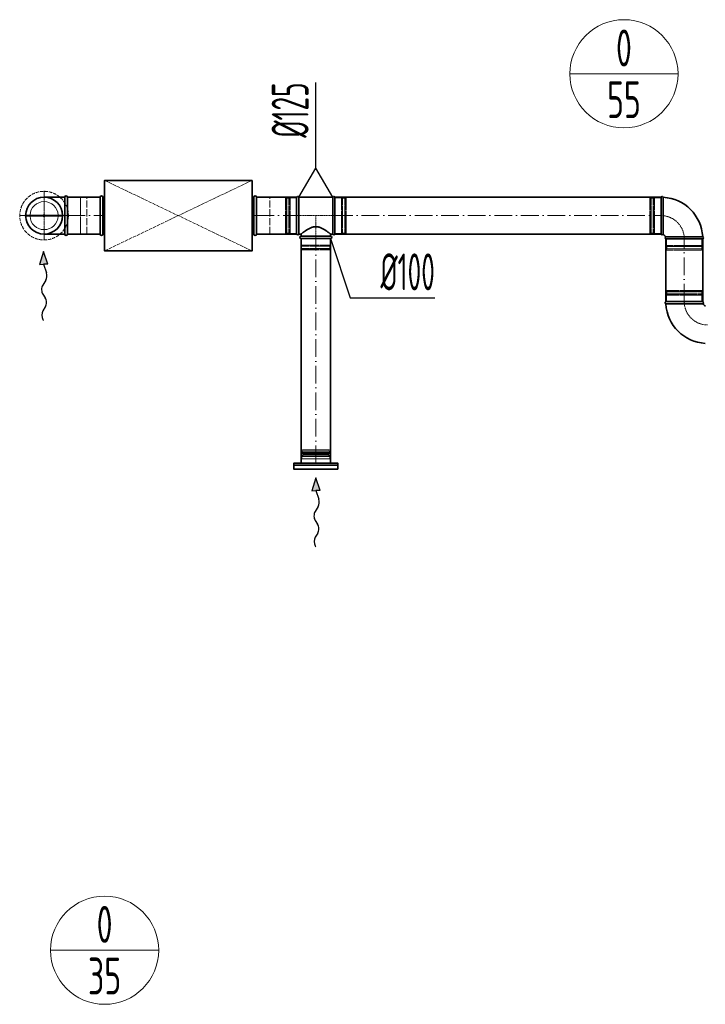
# Model space of a CAD drawing. Header units: millimetres. Extents: x 8221 to 89444, y -105166 to -5578.
# Tile 39 of 118: x 56352 to 58677, y -104048 to -100710. Entities that reach past the tile are written whole.
import ezdxf
from ezdxf.enums import TextEntityAlignment as Align

# ---------------------------------------------------------------- set-up
doc = ezdxf.new("R2010")
doc.units = ezdxf.units.MM
for name, pattern in [('ACAD_ISO02W100', [15, 12, -3]), ('ACAD_ISO10W100', [18, 12, -3, 0, -3]), ('phl_thick', [0])]:
    doc.linetypes.add(name, pattern=pattern)
for name, color, linetype, lineweight in [('VZT_05 ETA (ODVOD) - OBRYS', 6, 'Continuous', 35), ('VZT_06 ETA (ODVOD) - OSA', 6, 'ACAD_ISO10W100', 5), ('VZT_08 ETA (ODVOD) - SKRYTÉ', 6, 'ACAD_ISO02W100', 5), ('VZT_30 DISTRIBUČNÍ PRVKY - OBRYS', 1, 'Continuous', 35), ('VZT_31 DISTRIBUČNÍ PRVKY - OSA', 8, 'ACAD_ISO10W100', 5), ('VZT_32 DISTRIBUČNÍ PRVKY - DETAIL', 8, 'Continuous', 5), ('VZT_33 DISTRIBUČNÍ PRVKY - SKRYTÉ', 8, 'ACAD_ISO02W100', 5), ('VZT_35 TLUMIČE HLUKU - OBRYS', 1, 'Continuous', 35), ('VZT_36 TLUMIČE HLUKU - OSA', 1, 'ACAD_ISO10W100', 5), ('VZT_37 TLUMIČE HLUKU - DETAIL', 8, 'ACAD_ISO02W100', 5), ('VZT_50 POPIS - OBECNE', 7, 'Continuous', 13), ('VZT_52 POPIS - DISTRIBUCE', 7, 'Continuous', 5), ('VZT_60_KOTY - DIMENZE', 7, 'Continuous', 5)]:
    doc.layers.add(name, color=color, linetype=linetype, lineweight=lineweight)
doc.layers.add('VZT_07 ETA (ODVOD) - NETISK', color=8, linetype='ACAD_ISO02W100', lineweight=5, plot=False)
doc.layers.add('VZT_39 TLUMIČE HLUKU - NETISK', color=8, linetype='ACAD_ISO02W100', lineweight=5, plot=False)
doc.styles.add('EVORA_125', font='isocp.shx', dxfattribs={"width": 0.6, "height": 125})
doc.styles.add('JS', font='isocp.shx', dxfattribs={"width": 0.6, "height": 125})

# ---------------------------------------------------------------- blocks, each defined once
blk = doc.blocks.new('*U38')
at = {"layer": 'VZT_31 DISTRIBUČNÍ PRVKY - OSA', "color": 0}
for p, q in [((0, 16.5), (0, 82.62)), ((-82.62, 0), (-16.5, 0)), ((16.5, 0), (82.62, 0)), ((0, -82.62), (0, -16.5))]:
    blk.add_line(p, q, dxfattribs=at)
at = {"layer": 'VZT_31 DISTRIBUČNÍ PRVKY - OSA', "color": 0, "linetype": 'Continuous'}
for p, q in [((-8.25, 0), (8.25, 0)), ((0, -8.25), (0, 8.25))]:
    blk.add_line(p, q, dxfattribs=at)

msp = doc.modelspace()

# ---------------------------------------------------------------- linework, layer by layer
at = {"color": 8, "lineweight": 5}
for points in [[(57304.1, -102178.7), (57309.8, -102177.2, -0.060863), (57310.5, -102177.2), (57356.2, -102177.2)], [(57304.1, -102178.7), (57310.1, -102180.1, 0.058981), (57310.7, -102180.2), (57356.2, -102180.2)], [(57308.7, -102198.5), (57308.7, -102190.7, -0.291473), (57310.3, -102188.3, -0.291473)], [(57408.4, -102178.7), (57402.6, -102177.2, 0.060863), (57402, -102177.2), (57356.2, -102177.2)], [(57408.4, -102178.7), (57402.4, -102180.1, -0.058981), (57401.8, -102180.2), (57356.2, -102180.2)], [(57403.7, -102198.5), (57403.7, -102190.7, 0.291473), (57402.2, -102188.3, 0.291473)]]:
    msp.add_lwpolyline(points, format="xyb", dxfattribs=at)
for points in [[(57308.7, -102190.7), (57356.2, -102190.7)], [(57310.7, -102188), (57356.2, -102188)], [(57312.5, -102172.5), (57311.1, -102168.5), (57356.2, -102168.5)], [(57311.6, -102172.7), (57356.2, -102172.7)], [(57312.3, -102184.4), (57356.2, -102184.4)], [(57400, -102172.5), (57401.4, -102168.5), (57356.2, -102168.5)], [(57400.9, -102172.7), (57356.2, -102172.7)], [(57400.1, -102184.4), (57356.2, -102184.4)], [(57401.8, -102188), (57356.2, -102188)], [(57403.7, -102190.7), (57356.2, -102190.7)], [(57404.7, -102213.5), (57404.7, -102198.5), (57307.7, -102198.5), (57307.7, -102213.5)], [(57404.7, -102213.5), (57307.7, -102213.5)]]:
    msp.add_lwpolyline(points, dxfattribs=at)
for centre, radius, start, end in [((57320.6, -102178), 10.5, 149.7176, 217.8378), ((57308.5, -102184.8), 3.88, 297.4993, 6.6735), ((57391.9, -102178), 10.5, 322.1622, 30.2824), ((57404, -102184.8), 3.88, 173.3265, 242.5007)]:
    msp.add_arc(centre, radius, start, end, dxfattribs=at)
at = {"layer": 'VZT_05 ETA (ODVOD) - OBRYS'}
for p, q in [((57291.2, -101436.8), (57291.2, -101311.8)), ((57298.9, -101436.8), (57298.9, -101311.8)), ((57298.9, -101311.8), (57413.6, -101311.8)), ((57413.6, -101311.8), (57413.6, -101436.8)), ((57421.2, -101436.8), (57421.2, -101311.8)), ((58526.6, -101436.8), (58526.6, -101311.8)), ((58534.2, -101436.8), (58534.2, -101311.8)), ((57298.9, -101436.8), (57306.2, -101436.8)), ((57306.2, -101444.3), (57306.2, -101436.8)), ((57406.2, -101444.3), (57306.2, -101444.3)), ((57406.2, -101452.3), (57306.2, -101452.3)), ((57406.2, -101444.3), (57406.2, -101436.8)), ((57406.2, -101436.8), (57413.6, -101436.8)), ((58543.1, -101445.7), (58668.1, -101445.7)), ((58543.1, -101453.3), (58668.1, -101453.3)), ((58668.1, -101665.9), (58543.1, -101665.9)), ((58668.1, -101673.5), (58543.1, -101673.5))]:
    msp.add_line(p, q, dxfattribs=at)
for points in [[(56504.8, -101311.8), (56434.8, -101311.8)], [(56504.8, -101311.8), (56504.8, -101436.8)], [(56624.9, -101311.8), (56513.8, -101311.8)], [(56513.8, -101311.8), (56513.8, -101436.8)], [(57291.2, -101311.8), (57154.9, -101311.8)], [(58526.6, -101311.8), (57421.2, -101311.8)], [(56504.8, -101436.8), (56434.8, -101436.8)], [(56624.9, -101436.8), (56513.8, -101436.8)], [(57291.2, -101436.8), (57154.9, -101436.8)], [(57306.2, -101452.3), (57306.2, -102213.5)], [(57406.2, -101452.3), (57406.2, -102213.5)], [(58526.6, -101436.8), (57421.2, -101436.8)], [(58543.1, -101453.3), (58543.1, -101665.9)], [(58668.1, -101453.3), (58668.1, -101665.9)]]:
    msp.add_lwpolyline(points, dxfattribs=at)
for centre, radius, start, end in [((56434.8, -101374.3), 62.5, 90, 270), ((56509.3, -101311.8), 4.5, 0, 180), ((57295.1, -101313.5), 4.17, 23.4678, 156.5322), ((57417.4, -101313.5), 4.17, 23.4678, 156.5322), ((58530.4, -101313.5), 4.17, 20.3309, 156.5322), ((58526.6, -101453.3), 141.5, 3.1369, 86.8631), ((56509.3, -101436.8), 4.5, 180, 0), ((57295.1, -101435.2), 4.17, 203.4678, 336.5322), ((57306.2, -101448.3), 4, 90, 270), ((57406.2, -101448.3), 4, 270, 90), ((57417.4, -101435.2), 4.17, 203.4678, 336.5322), ((58530.4, -101435.2), 4.17, 203.4678, 336.5322), ((58526.6, -101453.3), 16.5, 23.8093, 66.1907), ((58544.8, -101449.5), 4.17, 113.4678, 246.5322), ((58666.4, -101449.5), 4.17, 293.4678, 69.6691), ((58544.8, -101669.7), 4.17, 113.4678, 249.6691), ((58684.6, -101665.9), 141.5, 183.1369, 266.8631), ((58666.4, -101669.7), 4.17, 293.4678, 66.5322), ((58684.6, -101665.9), 16.5, 203.8093, 246.1907)]:
    msp.add_arc(centre, radius, start, end, dxfattribs=at)
msp.add_open_spline([(57406.2, -101436.8), (57406.2, -101436.8), (57406.1, -101436.8), (57405.8, -101436.5), (57405.6, -101436.3), (57404.9, -101435.8), (57404.5, -101435.4), (57403.5, -101434.6), (57402.9, -101434.2), (57401.6, -101433.2), (57400.8, -101432.6), (57399.3, -101431.4), (57398.4, -101430.8), (57396.6, -101429.4), (57395.7, -101428.7), (57393.7, -101427.3), (57392.6, -101426.6), (57390.5, -101425.1), (57389.3, -101424.3), (57386.9, -101422.8), (57385.6, -101422), (57383, -101420.4), (57381.6, -101419.6), (57378.8, -101418.1), (57377.3, -101417.3), (57372.8, -101415.2), (57369.6, -101414), (57364.7, -101412.7), (57363, -101412.4), (57359.6, -101411.9), (57357.9, -101411.8), (57354.5, -101411.8), (57352.8, -101411.9), (57349.5, -101412.4), (57347.8, -101412.7), (57342.9, -101414), (57339.7, -101415.2), (57335.2, -101417.3), (57333.7, -101418.1), (57330.8, -101419.6), (57329.5, -101420.4), (57326.8, -101422), (57325.5, -101422.8), (57323.1, -101424.3), (57322, -101425.1), (57319.8, -101426.6), (57318.8, -101427.3), (57316.8, -101428.7), (57315.9, -101429.4), (57314, -101430.8), (57313.2, -101431.4), (57311.6, -101432.6), (57310.9, -101433.2), (57309.6, -101434.2), (57309, -101434.6), (57308, -101435.4), (57307.6, -101435.8), (57306.9, -101436.3), (57306.6, -101436.5), (57306.3, -101436.8), (57306.2, -101436.8), (57306.2, -101436.8)], degree=3, knots=[80.753728, 80.753728, 80.753728, 80.753728, 85.721109, 85.721109, 90.68849, 90.68849, 95.655871, 95.655871, 100.623252, 100.623252, 105.590633, 105.590633, 110.558015, 110.558015, 115.525396, 115.525396, 120.492777, 120.492777, 125.619612, 125.619612, 130.746447, 130.746447, 135.873281, 135.873281, 141.000116, 141.000116, 151.253786, 151.253786, 156.38062, 156.38062, 161.507455, 161.507455, 166.63429, 166.63429, 171.761125, 171.761125, 182.014794, 182.014794, 187.141629, 187.141629, 192.268464, 192.268464, 197.395298, 197.395298, 202.522133, 202.522133, 207.489514, 207.489514, 212.456896, 212.456896, 217.424277, 217.424277, 222.391658, 222.391658, 227.359039, 227.359039, 232.32642, 232.32642, 237.293801, 237.293801, 242.261183, 242.261183, 242.261183, 242.261183], dxfattribs=at)
at = {"layer": 'VZT_06 ETA (ODVOD) - OSA', "ltscale": 0.3}
for points in [[(56434.8, -101301.8), (56434.8, -101374.3)], [(56362.3, -101374.3), (56434.8, -101374.3)], [(56434.8, -101374.3), (56513.8, -101374.3)], [(56434.8, -101374.3), (56434.8, -101446.8)], [(57291.2, -101374.3), (57421.2, -101374.3)], [(57356.2, -101452.3), (57356.2, -101374.3)]]:
    msp.add_lwpolyline(points, dxfattribs=at)
at = {"layer": 'VZT_06 ETA (ODVOD) - OSA', "ltscale": 5}
for points in [[(56513.8, -101374.3), (56624.9, -101374.3)], [(57154.9, -101374.3), (57291.2, -101374.3)], [(57421.2, -101374.3), (58526.6, -101374.3)], [(57356.2, -102213.5), (57356.2, -101452.3)], [(58605.6, -101665.9), (58605.6, -101453.3)]]:
    msp.add_lwpolyline(points, dxfattribs=at)
at = {"layer": 'VZT_06 ETA (ODVOD) - OSA', "ltscale": 0.3}
for points in [[(58526.6, -101374.3), (58526.6, -101374.3, -0.414214), (58605.6, -101453.3), (58605.6, -101453.3)], [(58684.6, -101744.9), (58684.6, -101744.9, -0.414214), (58605.6, -101665.9), (58605.6, -101665.9)]]:
    msp.add_lwpolyline(points, format="xyb", dxfattribs=at)
at = {"layer": 'VZT_07 ETA (ODVOD) - NETISK', "ltscale": 0.4}
for p, q in [((57253.2, -101434.3), (57253.2, -101314.3)), ((57257.2, -101314.3), (57253.2, -101314.3)), ((57257.2, -101434.3), (57257.2, -101314.3)), ((57257.7, -101315.3), (57257.2, -101315.3)), ((57257.7, -101435.3), (57257.7, -101313.3)), ((57258.2, -101313.3), (57257.7, -101313.3)), ((57258.2, -101435.3), (57258.2, -101313.3)), ((57265.2, -101315.3), (57258.2, -101315.3)), ((57265.2, -101435.3), (57265.2, -101313.3)), ((57265.7, -101313.3), (57265.2, -101313.3)), ((57265.7, -101435.3), (57265.7, -101313.3)), ((57269.2, -101315.3), (57265.7, -101315.3)), ((57269.2, -101434.3), (57269.2, -101314.3)), ((57291.2, -101314.3), (57269.2, -101314.3)), ((57443.2, -101314.3), (57421.2, -101314.3)), ((57443.2, -101434.3), (57443.2, -101314.3)), ((57446.7, -101315.3), (57443.2, -101315.3)), ((57446.7, -101435.3), (57446.7, -101313.3)), ((57447.2, -101313.3), (57446.7, -101313.3)), ((57447.2, -101435.3), (57447.2, -101313.3)), ((57454.2, -101315.3), (57447.2, -101315.3)), ((57454.2, -101435.3), (57454.2, -101313.3)), ((57454.7, -101313.3), (57454.2, -101313.3)), ((57454.7, -101435.3), (57454.7, -101313.3)), ((57455.2, -101315.3), (57454.7, -101315.3)), ((57455.2, -101434.3), (57455.2, -101314.3)), ((57459.2, -101314.3), (57455.2, -101314.3)), ((57459.2, -101434.3), (57459.2, -101314.3)), ((58488.6, -101434.3), (58488.6, -101314.3)), ((58488.6, -101314.3), (58492.6, -101314.3)), ((58492.6, -101434.3), (58492.6, -101314.3)), ((58492.6, -101315.3), (58493.1, -101315.3)), ((58493.1, -101435.3), (58493.1, -101313.3)), ((58493.1, -101313.3), (58493.6, -101313.3)), ((58493.6, -101435.3), (58493.6, -101313.3)), ((58493.6, -101315.3), (58500.6, -101315.3)), ((58500.6, -101435.3), (58500.6, -101313.3)), ((58500.6, -101313.3), (58501.1, -101313.3)), ((58501.1, -101435.3), (58501.1, -101313.3)), ((58501.1, -101315.3), (58504.6, -101315.3)), ((58504.6, -101434.3), (58504.6, -101314.3)), ((58504.6, -101314.3), (58526.6, -101314.3)), ((57257.2, -101434.3), (57253.2, -101434.3)), ((57257.7, -101433.3), (57257.2, -101433.3)), ((57258.2, -101435.3), (57257.7, -101435.3)), ((57265.2, -101433.3), (57258.2, -101433.3)), ((57265.7, -101435.3), (57265.2, -101435.3)), ((57269.2, -101433.3), (57265.7, -101433.3)), ((57291.2, -101434.3), (57269.2, -101434.3)), ((57307.2, -101452.3), (57307.2, -101474.3)), ((57405.2, -101452.3), (57405.2, -101474.3)), ((57443.2, -101434.3), (57421.2, -101434.3)), ((57446.7, -101433.3), (57443.2, -101433.3)), ((57447.2, -101435.3), (57446.7, -101435.3)), ((57454.2, -101433.3), (57447.2, -101433.3)), ((57454.7, -101435.3), (57454.2, -101435.3)), ((57455.2, -101433.3), (57454.7, -101433.3)), ((57459.2, -101434.3), (57455.2, -101434.3)), ((58488.6, -101434.3), (58492.6, -101434.3)), ((58492.6, -101433.3), (58493.1, -101433.3)), ((58493.1, -101435.3), (58493.6, -101435.3)), ((58493.6, -101433.3), (58500.6, -101433.3)), ((58500.6, -101435.3), (58501.1, -101435.3)), ((58501.1, -101433.3), (58504.6, -101433.3)), ((58504.6, -101434.3), (58526.6, -101434.3)), ((58545.6, -101453.3), (58545.6, -101475.3)), ((58665.6, -101453.3), (58665.6, -101475.3)), ((57406.2, -101477.8), (57306.2, -101477.8)), ((57306.2, -101477.8), (57306.2, -101478.3)), ((57406.2, -101478.3), (57306.2, -101478.3)), ((57406.2, -101485.3), (57306.2, -101485.3)), ((57306.2, -101485.3), (57306.2, -101485.8)), ((57406.2, -101485.8), (57306.2, -101485.8)), ((57405.2, -101474.3), (57307.2, -101474.3)), ((57405.2, -101486.3), (57307.2, -101486.3)), ((57307.2, -101486.3), (57307.2, -101490.3)), ((57405.2, -101490.3), (57307.2, -101490.3)), ((57308.2, -101474.3), (57308.2, -101477.8)), ((57308.2, -101478.3), (57308.2, -101485.3)), ((57308.2, -101485.8), (57308.2, -101486.3)), ((57404.2, -101474.3), (57404.2, -101477.8)), ((57404.2, -101478.3), (57404.2, -101485.3)), ((57404.2, -101485.8), (57404.2, -101486.3)), ((57405.2, -101486.3), (57405.2, -101490.3)), ((57406.2, -101477.8), (57406.2, -101478.3)), ((57406.2, -101485.3), (57406.2, -101485.8)), ((58544.6, -101478.8), (58666.6, -101478.8)), ((58544.6, -101478.8), (58544.6, -101479.3)), ((58544.6, -101479.3), (58666.6, -101479.3)), ((58544.6, -101486.3), (58666.6, -101486.3)), ((58544.6, -101486.3), (58544.6, -101486.8)), ((58544.6, -101486.8), (58666.6, -101486.8)), ((58545.6, -101475.3), (58665.6, -101475.3)), ((58545.6, -101487.3), (58665.6, -101487.3)), ((58545.6, -101487.3), (58545.6, -101491.3)), ((58545.6, -101491.3), (58665.6, -101491.3)), ((58546.6, -101475.3), (58546.6, -101478.8)), ((58546.6, -101479.3), (58546.6, -101486.3)), ((58546.6, -101486.8), (58546.6, -101487.3)), ((58664.6, -101475.3), (58664.6, -101478.8)), ((58664.6, -101479.3), (58664.6, -101486.3)), ((58664.6, -101486.8), (58664.6, -101487.3)), ((58665.6, -101487.3), (58665.6, -101491.3)), ((58666.6, -101478.8), (58666.6, -101479.3)), ((58666.6, -101486.3), (58666.6, -101486.8)), ((58665.6, -101627.9), (58545.6, -101627.9)), ((58545.6, -101631.9), (58545.6, -101627.9)), ((58665.6, -101631.9), (58665.6, -101627.9)), ((58666.6, -101632.4), (58544.6, -101632.4)), ((58544.6, -101632.9), (58544.6, -101632.4)), ((58666.6, -101632.9), (58544.6, -101632.9)), ((58666.6, -101639.9), (58544.6, -101639.9)), ((58544.6, -101640.4), (58544.6, -101639.9)), ((58666.6, -101640.4), (58544.6, -101640.4)), ((58665.6, -101631.9), (58545.6, -101631.9)), ((58665.6, -101643.9), (58545.6, -101643.9)), ((58545.6, -101665.9), (58545.6, -101643.9)), ((58546.6, -101632.4), (58546.6, -101631.9)), ((58546.6, -101639.9), (58546.6, -101632.9)), ((58546.6, -101643.9), (58546.6, -101640.4)), ((58664.6, -101632.4), (58664.6, -101631.9)), ((58664.6, -101639.9), (58664.6, -101632.9)), ((58664.6, -101643.9), (58664.6, -101640.4)), ((58665.6, -101665.9), (58665.6, -101643.9)), ((58666.6, -101632.9), (58666.6, -101632.4)), ((58666.6, -101640.4), (58666.6, -101639.9))]:
    msp.add_line(p, q, dxfattribs=at)
msp.add_lwpolyline([(56513.8, -101311.8), (56558.8, -101311.8), (56558.8, -101436.8), (56513.8, -101436.8)], dxfattribs=at)
at = {"layer": 'VZT_08 ETA (ODVOD) - SKRYTÉ', "ltscale": 2}
msp.add_arc((56434.8, -101374.3), 62.5, 270, 90, dxfattribs=at)
at = {"layer": 'VZT_30 DISTRIBUČNÍ PRVKY - OBRYS'}
msp.add_lwpolyline([(57431.2, -102233.5), (57281.2, -102233.5), (57281.2, -102213.5), (57431.2, -102213.5)], close=True, dxfattribs=at)
msp.add_lwpolyline([(57281.2, -102220.3), (57431.2, -102220.3)], dxfattribs=at)
msp.add_circle((56434.8, -101374.3), 62.5, dxfattribs=at)
at = {"layer": 'VZT_32 DISTRIBUČNÍ PRVKY - DETAIL'}
for points in [[(56372.3, -101372.3), (56431.3, -101372.3)], [(56372.3, -101376.3), (56431.3, -101376.3)], [(56438.2, -101372.3), (56497.2, -101372.3)], [(56438.2, -101376.3), (56497.2, -101376.3)]]:
    msp.add_lwpolyline(points, dxfattribs=at)
for radius in [4, 2]:
    msp.add_circle((56434.8, -101374.3), radius, dxfattribs=at)
for start, end in [(2.4132, 177.5868), (182.4132, 357.5868)]:
    msp.add_arc((56434.8, -101374.3), 47.5, start, end, dxfattribs=at)
at = {"layer": 'VZT_33 DISTRIBUČNÍ PRVKY - SKRYTÉ'}
msp.add_circle((56434.8, -101374.3), 82.5, dxfattribs=at)
at = {"layer": 'VZT_35 TLUMIČE HLUKU - OBRYS'}
for p, q in [((56624.9, -101436.8), (56624.9, -101311.8)), ((57154.9, -101436.8), (57154.9, -101311.8))]:
    msp.add_line(p, q, dxfattribs=at)
msp.add_lwpolyline([(57139.9, -101254.8), (56639.9, -101254.8), (56639.9, -101493.8), (57139.9, -101493.8)], close=True, dxfattribs=at)
for points in [[(56633.9, -101436.8), (56633.9, -101311.8)], [(56633.9, -101311.8), (56639.9, -101311.8)], [(57145.9, -101311.8), (57139.9, -101311.8)], [(57145.9, -101436.8), (57145.9, -101311.8)], [(56633.9, -101436.8), (56639.9, -101436.8)], [(57145.9, -101436.8), (57139.9, -101436.8)]]:
    msp.add_lwpolyline(points, dxfattribs=at)
for centre, start, end in [((56629.4, -101311.8), 0, 180), ((57150.4, -101311.8), 0, 180), ((56629.4, -101436.8), 180, 0), ((57150.4, -101436.8), 180, 0)]:
    msp.add_arc(centre, 4.5, start, end, dxfattribs=at)
at = {"layer": 'VZT_36 TLUMIČE HLUKU - OSA', "ltscale": 5}
for points in [[(56624.9, -101374.3), (56639.9, -101374.3)], [(57154.9, -101374.3), (57139.9, -101374.3)]]:
    msp.add_lwpolyline(points, dxfattribs=at)
at = {"layer": 'VZT_37 TLUMIČE HLUKU - DETAIL', "lineweight": 5}
for points in [[(57139.9, -101254.8), (56639.9, -101493.8)], [(56639.9, -101254.8), (57139.9, -101493.8)]]:
    msp.add_lwpolyline(points, dxfattribs=at)
at = {"layer": 'VZT_39 TLUMIČE HLUKU - NETISK', "ltscale": 2}
for points in [[(56624.9, -101436.8), (56579.9, -101436.8), (56579.9, -101311.8), (56624.9, -101311.8)], [(57154.9, -101436.8), (57199.9, -101436.8), (57199.9, -101311.8), (57154.9, -101311.8)]]:
    msp.add_lwpolyline(points, dxfattribs=at)
at = {"layer": 'VZT_50 POPIS - OBECNE', "color": 0, "lineweight": -2}
for p, q in [((56432.7, -101496.3), (56419.3, -101539.5)), ((56447.2, -101539.2), (56432.7, -101496.3)), ((56419.3, -101539.5), (56433.2, -101539.3)), ((56447.2, -101539.2), (56433.2, -101539.3)), ((56433.2, -101539.3), (56443, -101568)), ((56440.7, -101593.4), (56430.3, -101609.9)), ((56430.7, -101640.9), (56438.7, -101652.8)), ((56439.1, -101683.8), (56430.9, -101696.8)), ((57356.2, -102263.5), (57342.9, -102306.7)), ((57370.8, -102306.4), (57356.2, -102263.5)), ((57342.9, -102306.7), (57356.8, -102306.5)), ((57370.8, -102306.4), (57356.8, -102306.5)), ((57356.8, -102306.5), (57366.5, -102335.2)), ((57364.3, -102360.6), (57353.9, -102377.1)), ((57354.3, -102408.1), (57362.2, -102420)), ((57362.7, -102451), (57354.5, -102464))]:
    msp.add_line(p, q, dxfattribs=at)
at = {"layer": 'VZT_50 POPIS - OBECNE'}
for p, q in [((56430.8, -101726.9), (56432.7, -101730)), ((57354.4, -102494.1), (57356.2, -102497.2))]:
    msp.add_line(p, q, dxfattribs=at)
at = {"layer": 'VZT_50 POPIS - OBECNE', "color": 0, "lineweight": -2}
for centre, start_param, end_param in [((56431.2, -101578), 3.908129, 5.191299), ((56439.8, -101625.3), 0.766537, 2.375056), ((56429.6, -101668.4), 3.908129, 5.516649), ((56440.5, -101712.1), 0.766537, 2.320574), ((57354.7, -102345.2), 3.908129, 5.191299), ((57363.4, -102392.5), 0.766537, 2.375056), ((57353.1, -102435.6), 3.908129, 5.516649), ((57364, -102479.3), 0.766537, 2.320574)]:
    msp.add_ellipse(centre, major_axis=(-0.3, 21.5), ratio=0.625, start_param=start_param, end_param=end_param, dxfattribs=at)
for points in [[(56447.2, -101539.2), (56419.3, -101539.5), (56432.7, -101496.3)], [(57370.8, -102306.4), (57342.9, -102306.7), (57356.2, -102263.5)]]:
    msp.add_solid(points, dxfattribs=at)
at = {"layer": 'VZT_52 POPIS - DISTRIBUCE'}
for p, q in [((58217.6, -100893.5), (58584.3, -100893.5)), ((56456.6, -103864.3), (56823.4, -103864.3))]:
    msp.add_line(p, q, dxfattribs=at)
for centre in [(58400.9, -100893.5), (56640, -103864.3)]:
    msp.add_circle(centre, 183.4, dxfattribs=at)
at = {"layer": 'VZT_60_KOTY - DIMENZE', "linetype": 'ByBlock', "lineweight": -2}
for p, q in [((57356.7, -101213.5), (57356.7, -101163.5)), ((57472.3, -101652.4), (57522.3, -101652.4))]:
    msp.add_line(p, q, dxfattribs=at)
at = {"layer": 'VZT_60_KOTY - DIMENZE', "linetype": 'ByBlock', "lineweight": -2, "elevation": 0}
for points in [[(57356.7, -101163.5), (57356.7, -100922.9)], [(57298.9, -101311.8), (57356.7, -101213.5)], [(57413.6, -101311.8), (57356.7, -101213.5)], [(57356.7, -101213.5), (57356.7, -101213.5)]]:
    msp.add_lwpolyline(points, dxfattribs=at)
at = {"layer": 'VZT_60_KOTY - DIMENZE', "linetype": 'ByBlock', "lineweight": -2}
for points in [[(57406.2, -101452.3), (57472.3, -101652.4)], [(57522.3, -101652.4), (57759.8, -101652.4)]]:
    msp.add_lwpolyline(points, dxfattribs=at)

# ---------------------------------------------------------------- block references
at = {"layer": 'VZT_31 DISTRIBUČNÍ PRVKY - OSA'}
msp.add_blockref('*U38', (56434.8, -101374.3), dxfattribs=at)

# ---------------------------------------------------------------- texts
at = {"layer": 'VZT_52 POPIS - DISTRIBUCE', "ltscale": 50, "style": 'JS', "width": 0.7}
for s, p in [('0', (58400.9, -100806)), ('55', (58400.9, -100981)), ('0', (56640, -103776.8)), ('35', (56640, -103951.8))]:
    msp.add_text(s, height=125, dxfattribs=at).set_placement(p, align=Align.MIDDLE_CENTER)
at = {"layer": 'VZT_60_KOTY - DIMENZE', "linetype": 'phl_thick', "insert": (57206.7, -100922.9), "char_height": 125, "attachment_point": 3, "rotation": 90, "style": 'EVORA_125'}
msp.add_mtext('%%C125', dxfattribs=at)
at = {"layer": 'VZT_60_KOTY - DIMENZE', "linetype": 'phl_thick', "insert": (57759.8, -101502.4), "char_height": 125, "attachment_point": 3, "style": 'EVORA_125'}
msp.add_mtext('%%C100', dxfattribs=at)

doc.saveas('drawing.dxf')
